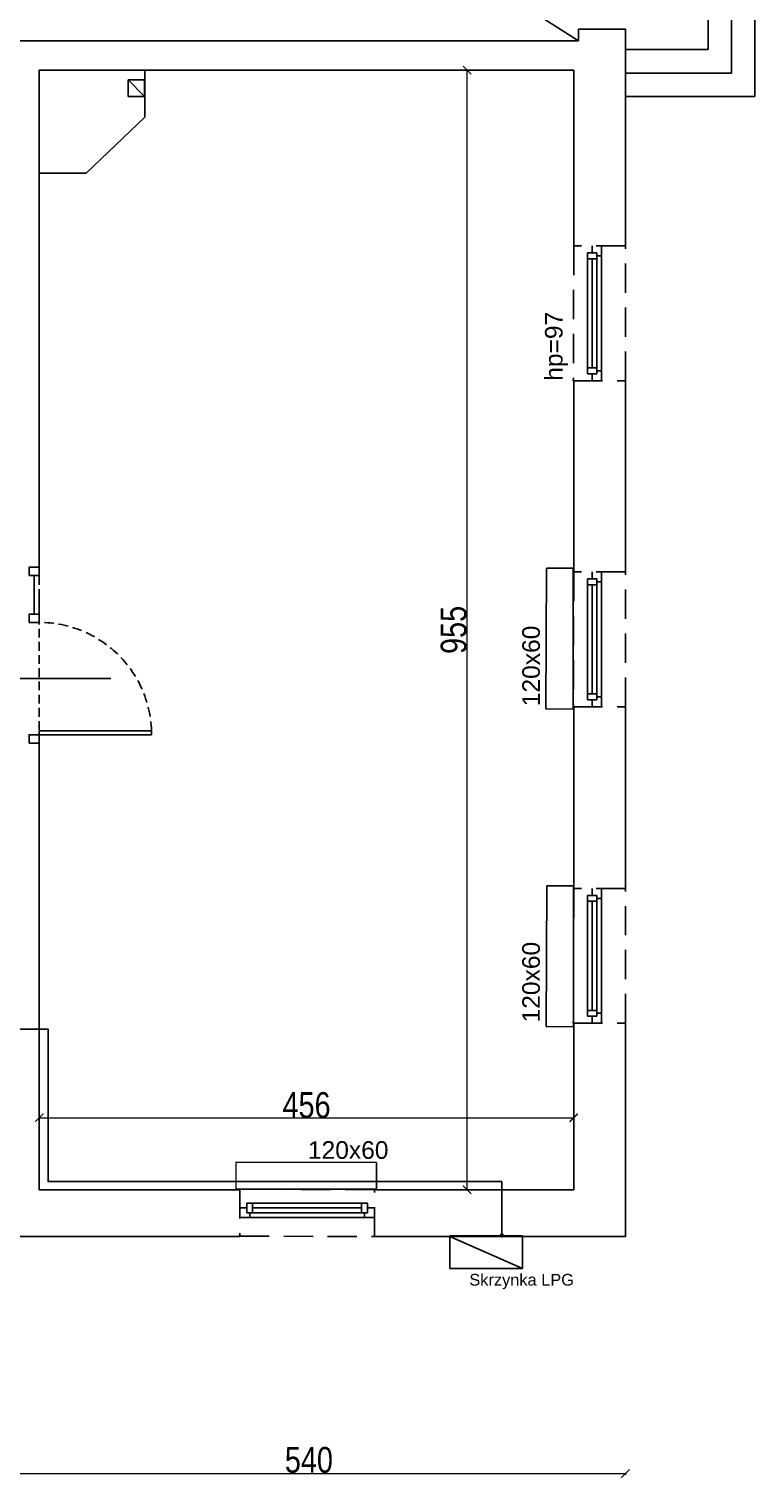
# Model space of a CAD drawing. Header units: millimetres. Extents: x -5941 to 19721, y -9230 to 6433.
# Tile 175 of 204: x 11755 to 12374, y -416 to 824. Entities that reach past the tile are written whole.
import ezdxf
from ezdxf.enums import TextEntityAlignment as Align

# ---------------------------------------------------------------- set-up
doc = ezdxf.new("R2010")
doc.units = ezdxf.units.MM
doc.linetypes.add('DASHED', pattern=[0.75, 0.5, -0.25])
for name, color, linetype in [('A_drzwi', 3, 'Continuous'), ('A_meble', 6, 'Continuous'), ('A_meble łaz kuch', 6, 'Continuous'), ('A_okno', 3, 'Continuous'), ('A_opis pom', 1, 'Continuous'), ('A_opis stolarki', 3, 'Continuous'), ('A_SC_MUROWANA_DZIAŁOWA', 42, 'Continuous'), ('A_schody', 3, 'Continuous'), ('A_scianazew', 42, 'Continuous'), ('A_wymiary', 55, 'Continuous')]:
    doc.layers.add(name, color=color, linetype=linetype)
doc.layers.add('A_meble łazienka i kuchnia', color=6, linetype='Continuous', lineweight=20)
doc.layers.add('A_WYMIAR_ZEW', color=55, linetype='Continuous', lineweight=15)
doc.layers.add('GEB-BEZUG', color=2, linetype='Continuous', lineweight=25, true_color=0xffff00)
doc.styles.add('dar-styl', font='arial.ttf')
doc.styles.add('Opisowy', font='arial.ttf', dxfattribs={"width": 0.8})
doc.styles.get("Standard").update_dxf_attribs({"font": 'arial.ttf'})
doc.dimstyles.new('WYMIARY', dxfattribs={"dimtxt": 1.3, "dimasz": 7, "dimexe": 1.25, "dimexo": 0.3, "dimgap": 0.2, "dimtad": 1, "dimzin": 4, "dimtxsty": 'Opisowy', "dimblk1": 'ARCHTICK', "dimblk2": 'ARCHTICK', "dimsah": 1, "dimcen": 2.5, "dimazin": 0, "dimtfac": 1, "dimtmove": 1, "dimatfit": 3, "dimldrblk": 'ARCHTICK', "dimfxl": 0, "dimlwd": 18, "dimlwe": 9, "dimarcsym": 0})

# ---------------------------------------------------------------- blocks, each defined once
blk = doc.blocks.new('*U18')
at = {"color": 0}
for p, q in [((0, -6.5), (-88, -6.5)), ((-88, -6.5), (-88, -9.5)), ((0, -9.5), (-88, -9.5)), ((0, -9.5), (0, -6.5))]:
    blk.add_line(p, q, dxfattribs=at)
for points in [[(8, 0), (8, -6.5), (0, -6.5), (0, 0)], [(8, -94.5), (8, -101), (0, -101), (0, -94.5)]]:
    blk.add_lwpolyline(points, close=True, dxfattribs=at)
at = {"color": 0, "linetype": 'DASHED', "ltscale": 15}
blk.add_arc((0, -6.5), 88, 181.9536, 270, dxfattribs=at)
at = {"layer": 'A_opis stolarki'}
blk.add_line((-56.1, -50.5), (27.5, -50.5), dxfattribs=at)
at = {"layer": 'A_opis stolarki', "ltscale": 0.5, "style": 'dar-styl'}
blk.add_attdef('ODPORNOŚĆ_OGNIOWA', text='', height=15, rotation=90, dxfattribs=at).set_placement((-55.9, -50.5), align=Align.TOP_CENTER)
blk.add_attdef('SYMBOL_DRZWI1', text='', height=14, dxfattribs=at).set_placement((-16.8, -50.5), align=Align.BOTTOM_CENTER)
blk.add_attdef('SYMBOL_DRZWI2', text='', height=14, dxfattribs=at).set_placement((-16.8, -53.5), align=Align.TOP_CENTER)
blk = doc.blocks.new('_ArchTick')
at = {"color": 0, "const_width": 0.15}
blk.add_lwpolyline([(-0.5, -0.5), (0.5, 0.5)], dxfattribs=at)
blk = doc.blocks.new('*D45')
at = {"layer": 'A_wymiary', "color": 0, "lineweight": 9}
for p, q in [((11763.8, -105.2), (11763.8, -103.3)), ((12219.8, -105.2), (12219.8, -103.3))]:
    blk.add_line(p, q, dxfattribs=at)
at = {"layer": 'A_wymiary', "color": 0, "lineweight": 18}
blk.add_line((11763.8, -104.5), (12219.8, -104.5), dxfattribs=at)
at = {"layer": 'Defpoints', "color": 0}
for p in [(12219.8, -104.5), (11763.8, -165.9), (12219.8, -165.9)]:
    blk.add_point(p, dxfattribs=at)
at = {"layer": 'A_wymiary', "color": 0, "lineweight": 18, "xscale": 7, "yscale": 7, "zscale": 7, "rotation": 180}
blk.add_blockref('_ArchTick', (11763.8, -104.5), dxfattribs=at)
at = {"layer": 'A_wymiary', "color": 0, "lineweight": 18, "xscale": 7, "yscale": 7, "zscale": 7}
blk.add_blockref('_ArchTick', (12219.8, -104.5), dxfattribs=at)
at = {"layer": 'A_wymiary', "color": 0, "insert": (11991.8, -86.8), "char_height": 1.3, "attachment_point": 5, "style": 'Opisowy'}
blk.add_mtext('{\\H6.153846x;\\P\\H0.0275x;\\C3;\\P\\P\\H100.000003x;456}', dxfattribs=at)
blk = doc.blocks.new('*D46')
at = {"layer": 'A_wymiary', "color": 0, "lineweight": 9}
for p, q in [((12129.5, 789.1), (12127.6, 789.1)), ((12129.5, -165.9), (12127.6, -165.9))]:
    blk.add_line(p, q, dxfattribs=at)
at = {"layer": 'A_wymiary', "color": 0, "lineweight": 18}
blk.add_line((12128.8, -165.9), (12128.8, 789.1), dxfattribs=at)
at = {"layer": 'Defpoints', "color": 0}
for p in [(12128.8, 789.1), (12219.8, 789.1), (12219.8, -165.9)]:
    blk.add_point(p, dxfattribs=at)
at = {"layer": 'A_wymiary', "color": 0, "lineweight": 18, "xscale": 7, "yscale": 7, "zscale": 7}
for p, rotation in [((12128.8, 789.1), 90), ((12128.8, -165.9), 270)]:
    blk.add_blockref('_ArchTick', p, dxfattribs=dict(at, rotation=rotation))
at = {"layer": 'A_wymiary', "color": 0, "insert": (12117.4, 311.6), "char_height": 1.3, "attachment_point": 5, "rotation": 90, "style": 'Opisowy'}
blk.add_mtext('{\\H16.923077x;\\C3;955}', dxfattribs=at)
blk = doc.blocks.new('*D63')
at = {"layer": 'A_WYMIAR_ZEW', "color": 0, "lineweight": 9}
for p, q in [((11723.8, -407.3), (11723.8, -409.2)), ((12263.8, -407.3), (12263.8, -409.2))]:
    blk.add_line(p, q, dxfattribs=at)
at = {"layer": 'A_WYMIAR_ZEW', "color": 0, "lineweight": 18}
blk.add_line((11723.8, -408), (12263.8, -408), dxfattribs=at)
at = {"layer": 'Defpoints', "color": 0}
for p in [(11723.8, -205.9), (12263.8, -205.9), (12263.8, -408)]:
    blk.add_point(p, dxfattribs=at)
at = {"layer": 'A_WYMIAR_ZEW', "color": 0, "lineweight": 18, "xscale": 7, "yscale": 7, "zscale": 7, "rotation": 180}
blk.add_blockref('_ArchTick', (11723.8, -408), dxfattribs=at)
at = {"layer": 'A_WYMIAR_ZEW', "color": 0, "lineweight": 18, "xscale": 7, "yscale": 7, "zscale": 7}
blk.add_blockref('_ArchTick', (12263.8, -408), dxfattribs=at)
at = {"layer": 'A_WYMIAR_ZEW', "color": 0, "insert": (11993.8, -396.5), "char_height": 1.3, "attachment_point": 5, "style": 'Opisowy'}
blk.add_mtext('{\\H16.923077x;\\C3;540}', dxfattribs=at)
blk = doc.blocks.new('*D64')
at = {"layer": 'A_WYMIAR_ZEW', "color": 0, "lineweight": 9}
for p, q in [((11263.8, -450.6), (11263.8, -452.6)), ((12263.8, -450.6), (12263.8, -452.6))]:
    blk.add_line(p, q, dxfattribs=at)
at = {"layer": 'A_WYMIAR_ZEW', "color": 0, "lineweight": 18}
blk.add_line((11263.8, -451.3), (12263.8, -451.3), dxfattribs=at)
at = {"layer": 'Defpoints', "color": 0}
for p in [(11263.8, -205.9), (12263.8, -205.9), (12263.8, -451.3)]:
    blk.add_point(p, dxfattribs=at)
at = {"layer": 'A_WYMIAR_ZEW', "color": 0, "lineweight": 18, "xscale": 7, "yscale": 7, "zscale": 7, "rotation": 180}
blk.add_blockref('_ArchTick', (11263.8, -451.3), dxfattribs=at)
at = {"layer": 'A_WYMIAR_ZEW', "color": 0, "lineweight": 18, "xscale": 7, "yscale": 7, "zscale": 7}
blk.add_blockref('_ArchTick', (12263.8, -451.3), dxfattribs=at)
at = {"layer": 'A_WYMIAR_ZEW', "color": 0, "insert": (11763.8, -439.9), "char_height": 1.3, "attachment_point": 5, "style": 'Opisowy'}
blk.add_mtext('{\\H16.923077x;\\C3;1000}', dxfattribs=at)

msp = doc.modelspace()

# ---------------------------------------------------------------- linework, layer by layer
at = {"linetype": 'DASHED', "ltscale": 50}
for points in [[(12219.383, 524.076), (12263.809, 524.079), (12263.809, 639.079), (12219.809, 639.079)], [(12219.383, 246.076), (12263.809, 246.079), (12263.809, 361.079), (12219.809, 361.079)], [(12219.383, -23.924), (12263.809, -23.921), (12263.809, 91.079), (12219.809, 91.079)], [(11934.806, -165.494), (11934.809, -205.494), (12049.809, -205.921), (12049.809, -165.921)]]:
    msp.add_lwpolyline(points, close=True, dxfattribs=at)
at = {"layer": 'A_drzwi'}
for p, q in [((11759.453, 358), (11759.453, 325.08)), ((11763.811, 325.08), (11763.809, 343))]:
    msp.add_line(p, q, dxfattribs=at)
msp.add_lwpolyline([(11755.096, 358), (11755.096, 365.079), (11763.809, 365.079), (11763.809, 358)], close=True, dxfattribs=at)
at = {"layer": 'A_meble'}
msp.add_line((12114.086, -205.921), (12175.97, -233.08), dxfattribs=at)
msp.add_lwpolyline([(12114.086, -205.306), (12175.97, -205.306), (12175.97, -233.08), (12114.086, -233.08)], close=True, dxfattribs=at)
at = {"layer": 'A_meble łaz kuch', "ltscale": 50}
for p, q in [((12196.442, 364.289), (12195.998, 244.285)), ((12219.242, 364.289), (12196.424, 364.289)), ((12219.242, 244.288), (12219.242, 364.289)), ((12196.719, 93.332), (12196.274, -26.671)), ((12219.518, 93.332), (12196.7, 93.332)), ((12219.518, -26.668), (12219.518, 93.332)), ((12051.45, -142.735), (11931.446, -142.29)), ((12051.45, -165.534), (12051.45, -142.716)), ((11931.449, -165.534), (12051.45, -165.534))]:
    msp.add_line(p, q, dxfattribs=at)
at = {"layer": 'A_meble łazienka i kuchnia'}
for p, q in [((12195.998, 244.285), (12219.242, 244.288)), ((12196.274, -26.671), (12219.518, -26.668)), ((11931.446, -142.29), (11931.449, -165.534))]:
    msp.add_line(p, q, dxfattribs=at)
at = {"layer": 'A_okno'}
for p, q in [((12231.383, 633.079, -0.046), (12231.383, 581.579, -0.023)), ((12231.383, 633.079, -0.044), (12239.383, 633.079, -0.044)), ((12235.383, 639.079, -0.044), (12235.383, 633.079, -0.044)), ((12239.383, 581.579, -0.022), (12239.383, 633.079, -0.045)), ((12243.383, 639.079, -0.047), (12243.383, 581.579, -0.022)), ((12239.383, 628.079, -0.044), (12231.383, 628.079, -0.044)), ((12235.383, 581.579, -0.022), (12235.383, 628.079, -0.044)), ((12239.383, 630.579, -0.044), (12243.383, 630.579, -0.044)), ((12231.383, 581.579, -0.023), (12231.383, 530.076, 0)), ((12235.383, 535.076, 0), (12235.383, 581.579, -0.022)), ((12239.383, 530.076, 0), (12239.383, 581.579, -0.022)), ((12243.383, 581.579, -0.022), (12243.383, 532.576, 0)), ((12231.383, 535.076, 0), (12234.883, 535.076, 0)), ((12231.383, 530.076, 0), (12231.383, 535.076, 0)), ((12231.383, 535.076, 0), (12239.383, 535.076, 0)), ((12235.883, 535.076, 0), (12239.383, 535.076, 0)), ((12239.383, 535.076, 0), (12239.383, 530.076, 0)), ((12239.383, 530.076, 0), (12231.383, 530.076, 0)), ((12235.383, 524.076, 0), (12235.383, 530.076, 0)), ((12235.383, 530.076, 0), (12239.383, 530.076, 0)), ((12239.383, 532.576, 0), (12243.383, 532.576, 0)), ((12243.383, 532.576, 0), (12243.383, 524.076, 0)), ((12235.383, 361.079, -0.044), (12235.383, 355.079, -0.044)), ((12243.383, 361.079, -0.047), (12243.383, 303.579, -0.022)), ((12231.383, 355.079, -0.046), (12231.383, 303.579, -0.023)), ((12231.383, 355.079, -0.044), (12239.383, 355.079, -0.044)), ((12239.383, 350.079, -0.044), (12231.383, 350.079, -0.044)), ((12235.383, 303.579, -0.022), (12235.383, 350.079, -0.044)), ((12239.383, 303.579, -0.022), (12239.383, 355.079, -0.045)), ((12239.383, 352.579, -0.044), (12243.383, 352.579, -0.044)), ((12231.383, 303.579, -0.023), (12231.383, 252.076, 0)), ((12235.383, 257.076, 0), (12235.383, 303.579, -0.022)), ((12239.383, 252.076, 0), (12239.383, 303.579, -0.022)), ((12243.383, 303.579, -0.022), (12243.383, 254.576, 0)), ((12231.383, 257.076, 0), (12234.883, 257.076, 0)), ((12231.383, 252.076, 0), (12231.383, 257.076, 0)), ((12231.383, 257.076, 0), (12239.383, 257.076, 0)), ((12239.383, 252.076, 0), (12231.383, 252.076, 0)), ((12235.383, 246.076, 0), (12235.383, 252.076, 0)), ((12235.383, 252.076, 0), (12239.383, 252.076, 0)), ((12235.883, 257.076, 0), (12239.383, 257.076, 0)), ((12239.383, 257.076, 0), (12239.383, 252.076, 0)), ((12239.383, 254.576, 0), (12243.383, 254.576, 0)), ((12243.383, 254.576, 0), (12243.383, 246.076, 0)), ((12235.383, 91.079, -0.044), (12235.383, 85.079, -0.044)), ((12243.383, 91.079, -0.047), (12243.383, 33.579, -0.022)), ((12231.383, 85.079, -0.046), (12231.383, 33.579, -0.023)), ((12231.383, 85.079, -0.044), (12239.383, 85.079, -0.044)), ((12239.383, 80.079, -0.044), (12231.383, 80.079, -0.044)), ((12235.383, 33.579, -0.022), (12235.383, 80.079, -0.044)), ((12239.383, 33.579, -0.022), (12239.383, 85.079, -0.045)), ((12239.383, 82.579, -0.044), (12243.383, 82.579, -0.044)), ((12231.383, 33.579, -0.023), (12231.383, -17.924, 0)), ((12235.383, -12.924, 0), (12235.383, 33.579, -0.022)), ((12239.383, -17.924, 0), (12239.383, 33.579, -0.022)), ((12243.383, 33.579, -0.022), (12243.383, -15.424, 0)), ((12231.383, -12.924, 0), (12234.883, -12.924, 0)), ((12231.383, -17.924, 0), (12231.383, -12.924, 0)), ((12231.383, -12.924, 0), (12239.383, -12.924, 0)), ((12239.383, -17.924, 0), (12231.383, -17.924, 0)), ((12235.383, -23.924, 0), (12235.383, -17.924, 0)), ((12235.383, -17.924, 0), (12239.383, -17.924, 0)), ((12235.883, -12.924, 0), (12239.383, -12.924, 0)), ((12239.383, -12.924, 0), (12239.383, -17.924, 0)), ((12239.383, -15.424, 0), (12243.383, -15.424, 0)), ((12243.383, -15.424, 0), (12243.383, -23.924, 0)), ((11934.806, -181.495, 0), (11940.806, -181.495, 0)), ((11992.309, -177.494, -0.023), (11940.806, -177.495, 0)), ((11940.806, -185.495, 0), (11940.806, -177.495, 0)), ((11940.806, -177.495, 0), (11945.806, -177.495, 0)), ((11940.806, -181.495, 0), (11940.806, -185.495, 0)), ((11940.806, -185.495, 0), (11992.309, -185.494, -0.022)), ((11945.806, -185.495, 0), (11940.806, -185.495, 0)), ((11943.306, -185.495, 0), (11943.306, -189.495, 0)), ((11945.806, -177.495, 0), (11945.806, -180.995, 0)), ((11945.806, -177.495, 0), (11945.806, -185.495, 0)), ((11945.806, -181.495, 0), (11992.309, -181.494, -0.022)), ((11945.806, -181.995, 0), (11945.806, -185.495, 0)), ((12043.809, -177.494, -0.046), (11992.309, -177.494, -0.023)), ((11992.309, -181.494, -0.022), (12038.809, -181.494, -0.044)), ((11992.309, -185.494, -0.022), (12043.809, -185.494, -0.045)), ((12038.809, -185.494, -0.044), (12038.809, -177.494, -0.044)), ((12041.309, -185.494, -0.044), (12041.309, -189.494, -0.044)), ((12043.809, -177.494, -0.044), (12043.809, -185.494, -0.044)), ((12049.809, -181.494, -0.044), (12043.809, -181.494, -0.044)), ((11943.306, -189.495, 0), (11934.806, -189.495, 0)), ((11992.309, -189.494, -0.022), (11943.306, -189.495, 0)), ((12049.809, -189.494, -0.047), (11992.309, -189.494, -0.022))]:
    msp.add_line(p, q, dxfattribs=at)
at = {"layer": 'A_okno', "linetype": 'DASHED', "ltscale": 15}
msp.add_line((11763.809, 215.079), (11763.812, 358), dxfattribs=at)
at = {"layer": 'A_SC_MUROWANA_DZIAŁOWA'}
for p, q in [((11298.809, 1404.079), (12223.809, 814.079)), ((12223.809, 814.079), (11553.809, 814.079)), ((11853.809, 789.079), (11853.809, 749.079)), ((11839.589, 780.703), (11839.589, 766.703)), ((11853.589, 780.703), (11839.589, 780.703)), ((11839.589, 780.703), (11853.589, 766.703)), ((11853.589, 766.703), (11853.589, 780.703)), ((11839.589, 766.703), (11853.589, 766.703)), ((11803.809, 701.079), (11853.809, 749.079)), ((11763.809, 701.079), (11803.809, 701.079))]:
    msp.add_line(p, q, dxfattribs=at)
for points in [[(12223.809, 824.079), (12263.809, 824.079)], [(11738.809, 814.079), (12223.809, 814.079)], [(11763.809, 365.079), (11763.809, 789.079), (12219.809, 789.079)], [(11763.809, -43.921), (11763.809, 215.079)]]:
    msp.add_lwpolyline(points, dxfattribs=at)
at = {"layer": 'A_schody'}
for p, q in [((12354.304, 786.538), (12354.304, 921.538)), ((12374.304, 766.538), (12374.304, 921.538)), ((12334.304, 806.538), (12334.304, 906.538)), ((12264.304, 806.538), (12334.304, 806.538)), ((12264.304, 786.538), (12354.304, 786.538)), ((12264.304, 766.538), (12374.304, 766.538))]:
    msp.add_line(p, q, dxfattribs=at)
at = {"layer": 'A_scianazew'}
for p, q in [((12223.809, 814.079), (12223.809, 824.079)), ((12263.809, 639.079), (12263.809, 824.079)), ((11763.809, -43.921), (11763.809, -165.921)), ((11763.809, -165.921), (11934.809, -165.921)), ((12219.809, -161.921), (12219.809, -165.921))]:
    msp.add_line(p, q, dxfattribs=at)
for points in [[(12219.809, 639.079), (12219.809, 789.079)], [(12219.809, 361.079), (12219.809, 524.079)], [(12263.809, 361.079), (12263.809, 524.079)], [(12219.809, 91.079), (12219.809, 246.079)], [(12263.809, 91.079), (12263.809, 246.079)], [(12049.809, -205.921), (12263.809, -205.921), (12263.809, -23.921)], [(12219.809, -165.921), (12219.809, -23.921)], [(11708.809, -83.921), (11723.809, -83.921), (11723.809, -205.921), (11934.809, -205.921)], [(12049.809, -165.921), (12219.809, -165.921)]]:
    msp.add_lwpolyline(points, dxfattribs=at)
at = {"layer": 'GEB-BEZUG'}
msp.add_lwpolyline([(12158.364, -205.033), (12158.364, -158.97), (11771.294, -158.97), (11771.294, -28.855), (11308.894, -28.855), (11308.894, 785.474)], dxfattribs=at)
msp.add_ellipse((12158.364, -205.033), major_axis=(-1.229, 0), ratio=0.9726469, dxfattribs=at)

# ---------------------------------------------------------------- block references
at = {"layer": 'A_drzwi', "xscale": 1.08910891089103, "yscale": 1.08910891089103, "zscale": 1.08910891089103, "rotation": 180}
msp.add_blockref('*U18', (11763.809, 215.079), dxfattribs=at)

# ---------------------------------------------------------------- texts
at = {"layer": 'A_opis pom', "char_height": 15, "width": 119.07531, "attachment_point": 1, "rotation": 90}
for s, insert in [('hp=97', (12195.21, 524.084, 0.092)), ('120x60', (12175.828, 246.497, 0.092)), ('120x60', (12175.808, -23.232, 0.092))]:
    msp.add_mtext(s, dxfattribs=dict(at, insert=insert))
at = {"layer": 'A_opis pom', "width": 119.07531, "attachment_point": 1}
for s, insert, char_height in [('120x60', (11992.966, -124.544, 0.092), 15), ('Skrzynka LPG', (12130.654, -237.731, 0.092), 10)]:
    msp.add_mtext(s, dxfattribs=dict(at, insert=insert, char_height=char_height))

# ---------------------------------------------------------------- dimensions: what is measured, and where the dimension line sits
at = {"layer": 'A_WYMIAR_ZEW'}
for base, p1, text, picture, middle in [((12263.809, -451.301), (11263.809, -205.921), '{\\H16.923077x;\\C3;1000}', '*D64', (11763.809, -439.868)), ((12263.809, -407.979), (11723.809, -205.921), '{\\H16.923077x;\\C3;540}', '*D63', (11993.809, -396.547))]:
    dim = msp.add_linear_dim(base=base, p1=p1, p2=(12263.809, -205.921), text=text, dimstyle='WYMIARY', override={"dimtxsty": 'Opisowy'}, dxfattribs=at)
    dim.commit()
    dim.dimension.update_dxf_attribs({"geometry": picture, "text_midpoint": middle})
at = {"layer": 'A_wymiary'}
dim = msp.add_linear_dim(base=(12128.81, 789.079), p1=(12219.809, -165.921), p2=(12219.809, 789.079), angle=90, text='{\\H16.923077x;\\C3;955}', dimstyle='WYMIARY', override={"dimtxsty": 'Opisowy'}, dxfattribs=at)
dim.commit()
dim.dimension.update_dxf_attribs({"geometry": '*D46', "text_midpoint": (12117.377, 311.579)})
dim = msp.add_linear_dim(base=(12219.809, -104.53), p1=(11763.809, -165.921), p2=(12219.809, -165.921), text='{\\H6.153846x;\\P\\H0.0275x;\\C3;\\P\\P\\H100.000003x;456}', dimstyle='WYMIARY', override={"dimtxsty": 'Opisowy'}, dxfattribs=at)
dim.commit()
dim.dimension.update_dxf_attribs({"geometry": '*D45', "text_midpoint": (11991.809, -86.82)})

doc.saveas('drawing.dxf')
